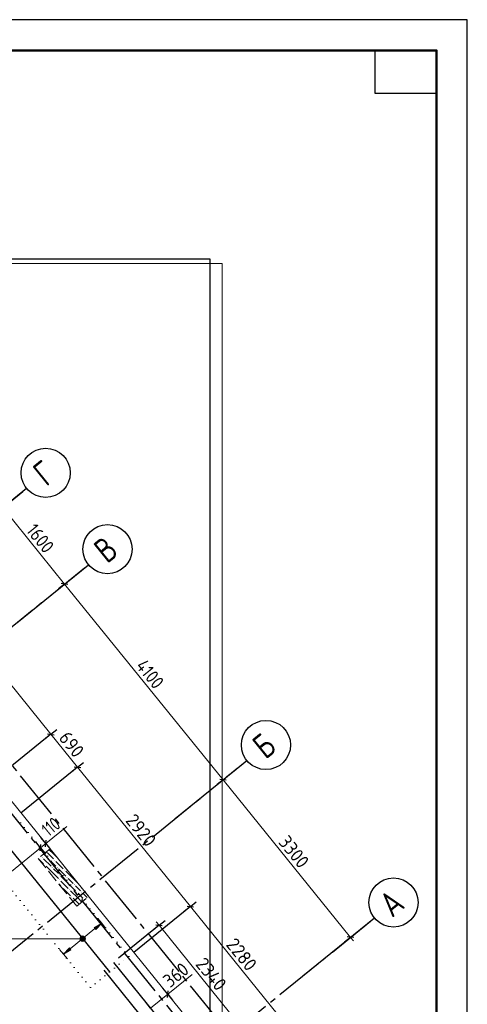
# Model space of a CAD drawing. Header units: millimetres. Extents: x 0 to 59400, y 0 to 42000.
# Tile 32 of 32: x 52111 to 59400, y 25973 to 42000. Entities that reach past the tile are written whole.
import ezdxf

# ---------------------------------------------------------------- set-up
doc = ezdxf.new("R2010")
doc.units = ezdxf.units.MM
for name, pattern in [('______2', [270, 200, -70]), ('______5', [1100, 800, -100, 100, -100]), ('______9', [100, 0, -100])]:
    doc.linetypes.add(name, pattern=pattern)
for name, color, linetype, lineweight in [('Standard', 7, 'Continuous', 25), ('ДОП Верх по У', 7, 'Continuous', 18), ('ЖБ Перекрытие верхний уровень_1', 7, 'Continuous', 18), ('Позиционная метка номер позиции', 7, 'Continuous', 13), ('Размерная линия_ общее', 7, 'Continuous', 13)]:
    doc.layers.add(name, color=color, linetype=linetype, lineweight=lineweight)
doc.layers.add('ЖБ Пилон', color=7, linetype='______2', lineweight=13, true_color=0xa0a0a0)
doc.layers.add('Оси', color=7, linetype='______5', lineweight=13, true_color=0x656565)
doc.styles.add('ISOCPEUR', font='txt')

msp = doc.modelspace()

# ---------------------------------------------------------------- hatches: boundary and pattern name
at = {"layer": 'ДОП Верх по У', "linetype": 'Continuous', "lineweight": 13, "transparency": 33554687}
msp.add_hatch(color=7, dxfattribs=at).paths.add_polyline_path([(53350, 27189), (53446, 27293), (53324, 27221)])
msp.add_hatch(color=7, dxfattribs=at).paths.add_polyline_path([(52945, 26862), (52824, 26790), (52920, 26893)], flags=16)
at = {"layer": 'ЖБ Пилон', "linetype": 'Continuous', "lineweight": 18, "transparency": 33554687}
for points in [[(52474, 28360), (52481, 28366), (52487, 28360), (52481, 28353)], [(52514, 28240), (52521, 28246), (52527, 28240), (52521, 28233)], [(52594, 28320), (52601, 28326), (52607, 28320), (52601, 28313)], [(52674, 28320), (52681, 28326), (52687, 28320), (52681, 28313)], [(52634, 28200), (52641, 28206), (52647, 28200), (52641, 28193)], [(52714, 28200), (52721, 28206), (52727, 28200), (52721, 28193)], [(52754, 28080), (52761, 28086), (52767, 28080), (52761, 28073)], [(52834, 28160), (52841, 28166), (52847, 28160), (52841, 28153)], [(52754, 28000), (52761, 28006), (52767, 28000), (52761, 27993)], [(52874, 28040), (52881, 28046), (52887, 28040), (52881, 28033)], [(52874, 27960), (52881, 27966), (52887, 27960), (52881, 27953)], [(52994, 27920), (53001, 27926), (53007, 27920), (53001, 27913)], [(53074, 27920), (53077, 27923), (53083, 27915), (53081, 27913)], [(52794, 27880), (52801, 27886), (52807, 27880), (52801, 27873)], [(52914, 27840), (52921, 27846), (52927, 27840), (52921, 27833)], [(53034, 27800), (53041, 27806), (53047, 27800), (53041, 27793)], [(53114, 27800), (53121, 27806), (53127, 27800), (53121, 27793)], [(52954, 27720), (52961, 27726), (52967, 27720), (52961, 27713)], [(53154, 27680), (53161, 27686), (53167, 27680), (53161, 27673)]]:
    msp.add_hatch(color=7, dxfattribs=at).paths.add_polyline_path(points, flags=16)
at = {"layer": 'Позиционная метка номер позиции', "linetype": 'Continuous', "lineweight": 13, "transparency": 33554687}
for points in [[(53135, 26996), (53135, 27086), (53112, 27080)], [(53157, 27002), (53157, 27080), (53135, 27086)], [(53157, 27002), (53135, 27086), (53135, 26996)], [(53096, 27019), (53096, 27064), (53090, 27041)], [(53112, 27002), (53112, 27080), (53096, 27064)], [(53112, 27002), (53096, 27064), (53096, 27019)], [(53135, 26996), (53112, 27080), (53112, 27002)], [(53173, 27019), (53173, 27064), (53157, 27080)], [(53173, 27019), (53157, 27080), (53157, 27002)], [(53173, 27064), (53173, 27019), (53180, 27041)]]:
    msp.add_hatch(color=7, dxfattribs=at).paths.add_polyline_path(points)

# ---------------------------------------------------------------- linework, layer by layer
at = {"layer": 'Standard', "color": 7, "linetype": 'Continuous', "lineweight": 35, "transparency": 33554687}
for p, q in [((58900, 39900), (58900, 20500)), ((58900, 39500), (58900, 20100))]:
    msp.add_line(p, q, dxfattribs=at)
at = {"layer": 'Standard', "color": 7, "linetype": 'Continuous', "lineweight": 50, "transparency": 33554687}
msp.add_line((58900, 39400), (58900, 23200), dxfattribs=at)
at = {"layer": 'Standard', "color": 7, "linetype": '______9', "lineweight": 13, "transparency": 33554687}
for p, q in [((53886, 26750), (52048, 29019)), ((51426, 28516), (53264, 26246)), ((53264, 26246), (53886, 26750))]:
    msp.add_line(p, q, dxfattribs=at)
at = {"layer": 'Standard', "color": 7, "linetype": 'Continuous', "lineweight": 25, "transparency": 33554687}
for points in [[(0, 0), (59400, 0), (59400, 42000), (0, 42000), (0, 0)], [(58900, 41500), (58900, 40800), (57900, 40800), (57900, 41500), (58900, 41500)]]:
    msp.add_lwpolyline(points, close=True, dxfattribs=at)
at = {"layer": 'Standard', "color": 7, "linetype": 'Continuous', "lineweight": 13, "transparency": 33554687}
for points in [[(59400, 42000), (0, 42000), (0, 19532), (59400, 19532), (59400, 42000)], [(58900, 41500), (2000, 41500), (2000, 6000), (58900, 6000), (58900, 41500)], [(6813, 19282), (55406, 19282), (55406, 38032), (6813, 38032), (6813, 19282)], [(6813, 19532), (55406, 19532), (55406, 38032), (6813, 38032), (6813, 19532)]]:
    msp.add_lwpolyline(points, dxfattribs=at)
at = {"layer": 'Standard', "color": 7, "linetype": 'Continuous', "lineweight": 50, "transparency": 33554687}
msp.add_lwpolyline([(2000, 41500), (58900, 41500), (58900, 500), (2000, 500), (2000, 41500)], close=True, dxfattribs=at)
at = {"layer": 'Standard', "color": 254, "linetype": 'Continuous', "lineweight": 25, "true_color": 0xc4c4ff, "transparency": 33554687}
msp.add_lwpolyline([(7673, 19449), (55215, 19449), (55215, 38101), (7673, 38101), (7673, 19449)], dxfattribs=at)
at = {"layer": 'ДОП Верх по У', "color": 7, "linetype": 'Continuous', "lineweight": 25, "transparency": 33554687}
for p, q in [((51742, 28762), (53571, 26503)), ((55107, 24845), (53642, 26654)), ((54951, 24719), (53487, 26528))]:
    msp.add_line(p, q, dxfattribs=at)
at = {"layer": 'ДОП Верх по У', "color": 251, "linetype": 'Continuous', "lineweight": 13, "true_color": 0x494949, "transparency": 33554687}
for p, q in [((53446, 27293), (53324, 27221)), ((53350, 27189), (53446, 27293)), ((53446, 27293), (53383, 27371)), ((53446, 27293), (53509, 27215)), ((53446, 27293), (53446, 27293)), ((52933, 26878), (53337, 27205)), ((53324, 27221), (53350, 27189)), ((52824, 26790), (52761, 26867)), ((52824, 26790), (52920, 26893)), ((52945, 26862), (52824, 26790)), ((52824, 26790), (52887, 26712)), ((52824, 26790), (52824, 26790)), ((52920, 26893), (52945, 26862))]:
    msp.add_line(p, q, dxfattribs=at)
at = {"layer": 'ЖБ Перекрытие верхний уровень_1', "color": 7, "linetype": 'Continuous', "lineweight": 18, "transparency": 33554687}
msp.add_line((55406, 25047), (46407, 36160), dxfattribs=at)
at = {"layer": 'ЖБ Пилон', "color": 253, "linetype": '______2', "lineweight": 13, "true_color": 0xa0a0a0, "transparency": 33554687}
for p, q in [((52605, 28505), (52411, 28348)), ((53235, 27728), (52605, 28505)), ((52411, 28348), (53040, 27571)), ((53040, 27571), (53235, 27728))]:
    msp.add_line(p, q, dxfattribs=at)
at = {"layer": 'ЖБ Пилон', "color": 9, "linetype": 'Continuous', "lineweight": 18, "true_color": 0xc7c7c7, "transparency": 33554687}
for p, q in [((52461, 28380), (52456, 28384)), ((52501, 28420), (52581, 28340)), ((52581, 28420), (52544, 28456)), ((52581, 28420), (52661, 28340)), ((52588, 28492), (52661, 28420)), ((52661, 28420), (52735, 28345)), ((52412, 28349), (52501, 28260)), ((52501, 28340), (52621, 28220)), ((52661, 28100), (52541, 28220)), ((52661, 28260), (52621, 28300)), ((52701, 28220), (52661, 28260)), ((52701, 28300), (52821, 28180)), ((52661, 28180), (52741, 28100)), ((52661, 28100), (52741, 28020)), ((52741, 28180), (52861, 28060)), ((52821, 28020), (52781, 28060)), ((52981, 28020), (52861, 28140)), ((52747, 27933), (52781, 27900)), ((52781, 27980), (52901, 27860)), ((52861, 27980), (52821, 28020)), ((52901, 28020), (52981, 27940)), ((52901, 27940), (53021, 27820)), ((52981, 28020), (53061, 27940)), ((53061, 27860), (53021, 27900)), ((52821, 27860), (52941, 27740)), ((53061, 27700), (52941, 27820)), ((53101, 27820), (53061, 27860)), ((53061, 27780), (53141, 27700)), ((53141, 27780), (53211, 27709)), ((52981, 27700), (53061, 27620)), ((53061, 27700), (53123, 27638)), ((53061, 27620), (53078, 27602))]:
    msp.add_line(p, q, dxfattribs=at)
at = {"layer": 'Оси', "color": 8, "linetype": '______5', "lineweight": -3, "transparency": 33554687}
for p, q in [((57475, 23088), (46097, 37139)), ((57086, 22773), (45708, 36824)), ((42136, 26204), (52223, 34372)), ((43143, 24960), (53230, 33129)), ((45723, 21774), (55810, 29942)), ((47800, 19209), (57887, 27378))]:
    msp.add_line(p, q, dxfattribs=at)
at = {"layer": 'Оси', "color": 7, "linetype": 'Continuous', "lineweight": 25, "transparency": 33554687}
for p, q in [((51057, 33428), (52223, 34372)), ((52064, 32185), (53230, 33129)), ((54644, 28998), (55810, 29942)), ((56721, 26434), (57887, 27378))]:
    msp.add_line(p, q, dxfattribs=at)
for centre in [(52534, 34624), (53541, 33381), (56121, 30194), (58198, 27630)]:
    msp.add_circle(centre, 400, dxfattribs=at)
at = {"layer": 'Позиционная метка номер позиции', "color": 251, "linetype": 'Continuous', "lineweight": 13, "true_color": 0x656565, "transparency": 33554687}
for p, q in [((52536, 28591), (52878, 28867)), ((54523, 26138), (54919, 26459))]:
    msp.add_line(p, q, dxfattribs=at)
at = {"layer": 'Позиционная метка номер позиции', "color": 7, "linetype": 'Continuous', "lineweight": 13, "transparency": 33554687}
for p, q in [((53135, 27086), (53135, 27086)), ((53135, 27041), (49900, 27041)), ((53090, 27041), (53090, 27041)), ((53135, 26996), (53135, 26996)), ((53180, 27041), (53180, 27041))]:
    msp.add_line(p, q, dxfattribs=at)
msp.add_circle((53135, 27041), 45, dxfattribs=at)
at = {"layer": 'Размерная линия_ общее', "color": 7, "linetype": 'Continuous', "lineweight": 13, "transparency": 33554687}
for p, q in [((52841, 32814), (51834, 34058)), ((55422, 29628), (52841, 32814)), ((57498, 27063), (55422, 29628)), ((57498, 27063), (57546, 27005))]:
    msp.add_line(p, q, dxfattribs=at)
at = {"layer": 'Размерная линия_ общее', "color": 253, "linetype": 'Continuous', "lineweight": -3, "true_color": 0xa0a0a0, "transparency": 33554687}
for p, q in [((52841, 32814), (52938, 32893)), ((52841, 32814), (52744, 32735)), ((55422, 29628), (55519, 29706)), ((55422, 29628), (55324, 29549)), ((57498, 27063), (57731, 27252)), ((57498, 27063), (57595, 27142)), ((57498, 27063), (57401, 26985))]:
    msp.add_line(p, q, dxfattribs=at)
at = {"layer": 'Размерная линия_ общее', "color": 7, "linetype": 'Continuous', "lineweight": 25, "transparency": 33554687}
for p, q in [((52894, 32809), (52789, 32820)), ((55474, 29622), (55369, 29633)), ((57551, 27058), (57446, 27069))]:
    msp.add_line(p, q, dxfattribs=at)
at = {"layer": 'Размерная линия_ общее', "color": 251, "linetype": 'Continuous', "lineweight": 13, "true_color": 0x656565, "transparency": 33554687}
for p, q in [((50780, 32637), (52618, 30368)), ((52618, 30368), (53052, 29832)), ((53052, 29832), (54890, 27563)), ((52451, 28521), (52536, 28591)), ((52536, 28591), (52595, 28638)), ((51829, 28018), (52451, 28521)), ((54890, 27563), (56324, 25791)), ((54381, 27260), (54333, 27318)), ((54381, 27260), (55853, 25441)), ((54243, 25911), (54523, 26138)), ((54523, 26138), (54581, 26185))]:
    msp.add_line(p, q, dxfattribs=at)
at = {"layer": 'Размерная линия_ общее', "color": 251, "linetype": 'Continuous', "lineweight": -3, "true_color": 0x656565, "transparency": 33554687}
for p, q in [((52618, 30368), (51697, 29622)), ((52618, 30368), (52521, 30289)), ((52618, 30368), (52715, 30447)), ((53052, 29832), (52131, 29086)), ((53052, 29832), (52955, 29753)), ((53052, 29832), (53149, 29910)), ((52451, 28521), (52372, 28619)), ((52536, 28591), (52458, 28688)), ((52536, 28591), (52615, 28493)), ((52451, 28521), (52530, 28424)), ((54890, 27563), (54987, 27641)), ((54890, 27563), (53969, 26817)), ((54890, 27563), (54792, 27484)), ((54381, 27260), (53721, 26725)), ((54381, 27260), (54283, 27181)), ((54381, 27260), (54478, 27338)), ((54523, 26138), (54444, 26235)), ((54523, 26138), (54602, 26041)), ((54523, 26138), (54523, 26138)), ((54243, 25911), (54165, 26009))]:
    msp.add_line(p, q, dxfattribs=at)
at = {"layer": 'Размерная линия_ общее', "color": 251, "linetype": 'Continuous', "lineweight": 25, "true_color": 0x656565, "transparency": 33554687}
for p, q in [((52565, 30374), (52670, 30362)), ((52999, 29837), (53105, 29826)), ((52446, 28469), (52457, 28574)), ((52531, 28538), (52542, 28643)), ((54837, 27568), (54942, 27557)), ((54328, 27265), (54433, 27254)), ((54517, 26085), (54528, 26191))]:
    msp.add_line(p, q, dxfattribs=at)
at = {"layer": 'Размерная линия_ общее', "color": 253, "linetype": 'Continuous', "lineweight": -3, "true_color": 0xa0a0a0, "transparency": 33554687}
for points in [[(52841, 32814), (52855, 32825), (52855, 32825), (52855, 32825), (52855, 32825), (52855, 32825), (52855, 32825), (53074, 33003)], [(55422, 29628), (55435, 29639), (55435, 29639), (55435, 29639), (55435, 29639), (55435, 29639), (55435, 29639), (55435, 29639), (55435, 29639), (55655, 29817)]]:
    msp.add_lwpolyline(points, dxfattribs=at)

# ---------------------------------------------------------------- texts
at = {"layer": 'Оси', "color": 7, "linetype": 'Continuous', "lineweight": 35, "transparency": 33554687, "char_height": 400, "attachment_point": 7, "rotation": 39, "style": 'ISOCPEUR'}
for s, insert, width in [('\\W0.78;Г', (52543, 34391), 435.21), ('\\W0.80;В', (53534, 33135), 479.78), ('\\W0.80;Б', (56114, 29948), 479.78), ('\\W0.82;А', (58175, 27371), 523.54)]:
    msp.add_mtext(s, dxfattribs=dict(at, insert=insert, width=width))
at = {"layer": 'Размерная линия_ общее', "color": 7, "linetype": 'Continuous', "lineweight": 25, "transparency": 33554687, "char_height": 220, "attachment_point": 7, "rotation": 309, "style": 'ISOCPEUR'}
for s, insert, width in [('\\W0.87;1600', (52204, 33681), 666.91), ('\\W0.87;4100', (53990, 31475), 689.44), ('\\W0.93;3300', (56312, 28608), 718.1)]:
    msp.add_mtext(s, dxfattribs=dict(at, insert=insert, width=width))
at = {"layer": 'Размерная линия_ общее', "color": 251, "linetype": 'Continuous', "lineweight": 25, "true_color": 0x656565, "transparency": 33554687, "char_height": 220, "attachment_point": 7, "style": 'ISOCPEUR'}
for s, insert, width, rotation in [('\\W0.91;690', (52735, 30302), 561.99, 309), ('\\W0.74;110', (52581, 28691), 455.14, 38.9968), ('\\W0.93;2920', (53823, 28959), 718.1, 309), ('\\W0.93;2280', (55459, 26939), 718.1, 309), ('\\W0.91;360', (54559, 26232), 561.99, 38.99), ('\\W0.93;2340', (54962, 26621), 740.38, 308.99)]:
    msp.add_mtext(s, dxfattribs=dict(at, insert=insert, width=width, rotation=rotation))

doc.saveas('drawing.dxf')
